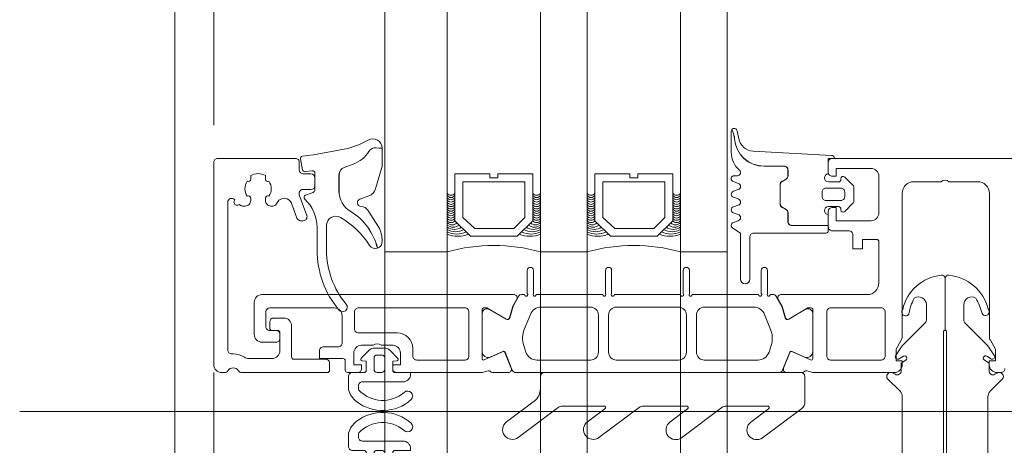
# Model space of a CAD drawing. Header units: millimetres. Extents: x 213386 to 459888, y 74252 to 208052.
# Tile 89 of 256: x 373017 to 373143, y 157553 to 157607. Entities that reach past the tile are written whole.
import ezdxf

# ---------------------------------------------------------------- set-up
doc = ezdxf.new("R2010")
doc.units = ezdxf.units.MM
doc.linetypes.add('ČÁRKOVANÁ', pattern=[19.05, 12.7, -6.35])
doc.layers.add('FASÁDA DETAILNÍ', color=255, linetype='Continuous', lineweight=0)

# ---------------------------------------------------------------- blocks, each defined once
blk = doc.blocks.new('244748_a')
blk.add_lwpolyline([(8.32, -1.69, 0.082248), (6.34, -0.9, -1.09695), (6.94, -0.1, -0.315353), (11.26, -5.15, -0.480529), (10.87, -5.64), (4.27, -5.64), (4.08, -5.45), (-16.53, -5.45), (-16.72, -5.64), (-20.43, -5.64, 0.574019), (-21.93, -4.78), (-22.99, -5.4, 0.524827), (-22.99, -5.9), (-21.93, -6.52, 0.574021), (-20.43, -5.66), (-16.72, -5.66), (-16.53, -5.85), (4.08, -5.85), (4.27, -5.66), (10.87, -5.66, -0.480529), (11.26, -6.15, -0.326229), (6.88, -11.09, -1.09695), (6.28, -10.3, 0.081457), (8.32, -9.61, 0.599203), (7.48, -8.05), (5.52, -8.05, 0.198965), (5.17, -8.2), (2.22, -11.15), (0.93, -12.01, -0.738038), (0.51, -11.62), (0.87, -11, 1), (0.35, -10.7), (0, -11.3), (-0.98, -11.3, 0.619205), (-1.45, -12.06), (-1.28, -12.43, -0.808139), (-2.04, -13.04), (-3.63, -11.44, 0.198906), (-4.34, -11.15), (-14.99, -11.15, -0.198936), (-16.76, -10.42), (-18.98, -8.2, 0.198942), (-19.33, -8.05), (-20.67, -8.05, 0.500217), (-21.09, -8.73, 0.122037), (-18.5, -10.27, -1.093735), (-19.1, -11.07, -0.240768), (-23.7, -6.07, -0.106226), (-23.7, -5.23, -0.256232), (-19, -0.13, -1.093735), (-18.4, -0.92, 0.116856), (-21.09, -2.57, 0.500217), (-20.67, -3.25), (-19.33, -3.25, 0.198942), (-18.98, -3.1), (-16.75, -0.88, -0.198936), (-14.99, -0.15), (-4.34, -0.15, 0.198907), (-3.63, 0.14), (-2.04, 1.74, -0.808139), (-1.28, 1.13), (-1.45, 0.76, 0.619205), (-0.98, 0), (0, 0), (0.35, -0.6, 1), (0.87, -0.3), (0.51, 0.32, -0.738038), (0.93, 0.71), (2.22, -0.15), (5.17, -3.1, 0.198965), (5.52, -3.25), (7.48, -3.25, 0.599203)], format="xyb", close=True)
blk = doc.blocks.new('284336')
for points in [[(-0.41, 0), (-0.41, -2, 0.990243), (-0.4, -3.02), (0.9, -3.02, 0.414214), (1.21, -2.71), (1.21, -2.61, -0.668123), (1.71, -2.4), (2.75, -3.45, -0.199004), (2.89, -3.79), (2.89, -5.43, -0.199038), (2.75, -5.77), (1.71, -6.82, -0.668191), (1.21, -6.61), (1.21, -6.51, 0.414214), (0.9, -6.2), (-0.4, -6.2, 0.990269), (-0.41, -7.22), (-0.41, -8.6), (-5.1, -8.6, -0.414215), (-5.59, -8.11), (-5.59, -7, 0.267949), (-5.84, -6.56), (-6.34, -6.27, -0.267949), (-6.59, -5.84), (-6.59, -3.38, -0.267949), (-6.34, -2.95), (-5.84, -2.66, 0.267949), (-5.59, -2.22), (-5.59, -1.51, 0.414214), (-6.1, -1), (-8.66, -1, -0.393156), (-12.46, 2.53, 0.067572), (-12.67, 3.43), (-12.8, 3.7, -0.637545), (-12.12, 3.53), (-11.92, 2.53, 0.344315), (-10.06, 0.91), (0, 0.38, -0.406913), (0.39, 0), (-0.41, 0)], [(-0.7, -9.6), (-10, -9.6, 0.414511), (-10.51, -10.11), (-10.51, -15.51, -1), (-11.69, -15.51), (-11.69, -9.6), (-12.69, -8.95, -0.668884), (-12.6, -8.23), (-11.99, -8.01, 0.766384), (-11.99, -7.21), (-12.6, -6.99, -0.76831), (-12.6, -6.23), (-11.99, -6.01, 0.766384), (-11.99, -5.21), (-12.6, -4.99, -0.76831), (-12.6, -4.23), (-11.99, -4.01, 0.766384), (-11.99, -3.21), (-12.6, -2.99, -0.877523), (-12.5, -2.22), (-12.1, -2.22, 0.698129), (-11.83, -1.5, -0.220231), (-12.89, 0.78), (-12.89, 3.45, -0.157143), (-12.82, 3.68), (-12.69, 3.42, -0.067482), (-12.48, 2.53, 0.393136), (-8.66, -1.02), (-6.1, -1.02, -0.414214), (-5.61, -1.51), (-5.61, -2.22, -0.267949), (-5.85, -2.65), (-6.35, -2.93, 0.267949), (-6.61, -3.38), (-6.61, -5.84, 0.267949), (-6.35, -6.29), (-5.85, -6.57, -0.267949), (-5.61, -7), (-5.61, -8.11, 0.414215), (-5.1, -8.62), (-0.41, -8.62), (-0.41, -9.31, -0.414212), (-0.7, -9.6)], [(1.7, -4.31, 0.414235), (1.2, -3.81), (-0.7, -3.81, 0.414214), (-1.2, -4.31), (-1.2, -4.91, 0.414214), (-0.7, -5.41), (1.2, -5.41, 0.414235), (1.7, -4.91), (1.7, -4.31)]]:
    blk.add_lwpolyline(points, format="xyb", close=True)
blk = doc.blocks.new('433270')
blk.add_lwpolyline([(1, 0, 0.414364), (0, -1), (0, -1.4, 0.255924), (0.23, -1.83, -0.547723), (0.23, -3.17, 0.255924), (0, -3.6), (0, -14.6, 0.414214), (0.3, -14.9), (1.2, -14.9, 0.414214), (1.7, -14.4), (1.7, -10.3, -0.414214), (2, -10), (6, -10, 0.414248), (7, -9), (7, -7.7, 0.414179), (6.5, -7.2), (5.7, -7.2, 0.414232), (5.4, -7.5), (5.4, -8.2, -0.414198), (5.1, -8.5), (2.8, -8.5, -0.414204), (1.8, -7.5), (1.8, -4.49, -0.147432), (1.97, -3.94, 0.147461), (2.4, -2.5), (2.4, -2.3, -0.414214), (2.9, -1.8), (21.87, -1.8, -0.668178), (22.22, -2.65), (22.16, -2.72, 1), (21.59, -3.29), (21.52, -3.35, 0.198912), (21.38, -3.71), (21.38, -4.05, 0.414214), (22.08, -4.75), (22.38, -4.75, 0.576988), (22.64, -4.3, -0.311246), (24.56, -4.3, 0.576988), (24.82, -4.75), (25.3, -4.75, -0.260065), (25.3, -6.65), (24.82, -6.65, 0.576988), (24.56, -7.1, -0.311246), (22.64, -7.1, 0.576988), (22.38, -6.65), (22.08, -6.65, 0.414214), (21.38, -7.35), (21.38, -7.61, 0.267949), (21.63, -8.04), (21.89, -8.2, -0.637047), (21.73, -10), (19.83, -10.7, 0.315299), (19.5, -11.17), (19.5, -11.49, 0.520567), (20.17, -11.96), (22.83, -10.99, -0.520567), (23.5, -11.46), (23.5, -12.5, 0.414062), (24, -13), (25, -13, 0.414186), (25.5, -12.5), (25.5, -11.5, -0.414182), (26, -11), (27, -11, 0.414214), (27.5, -10.5), (27.5, -0.5, 0.414214), (27, 0), (1, 0)], format="xyb", close=True)
blk = doc.blocks.new('284325')
for points in [[(0.84, -5.23, -0.560316), (0.94, -4.73), (1.94, -4.36, 0.3153), (2.14, -4.08), (2.14, -1.89, 0.451558), (1.8, -1.59), (0.9, -1.7, -0.399586), (0.57, -1.46), (0.3, -0.07, -0.415977), (0.53, 0.29, 0.024107), (6.15, 1.24, 0.076636), (8.99, 2.34, -0.577615), (10.79, 1.3), (10.02, 1.37, 0.283171), (9.08, 0.9, -0.168429), (7.07, -0.74), (5.9, -1.16, 0.315302), (5.24, -2.1), (5.24, -4.21, 0.269719), (6.76, -6.82, -0.194797), (10.18, -11.53, -0.342663), (9.17, -11.17, 0.119207), (5.43, -7.59, 0.578571), (3.63, -8.62), (3.63, -11.77, 0.176415), (6.16, -18.72, -1), (5.24, -19.49, -0.176415), (2.43, -11.77), (2.43, -8.89, 0.208286), (0.84, -5.23)], [(8.95, -6.65), (10.32, -8.78, -0.134555), (10.79, -10.63, -0.339795), (10.19, -11.53, 0.194788), (6.76, -6.81, -0.269736), (5.25, -4.21), (5.25, -2.1, -0.315302), (5.9, -1.17), (7.07, -0.74, 0.168429), (9.09, 0.89, -0.283167), (10.01, 1.36), (10.79, 1.29), (10.79, -0.74, -0.070852), (10.71, -1.3), (9.95, -3.93, -0.241839), (9.08, -4.83), (7.93, -5.22, 0.836024), (8.08, -6.19), (8.11, -6.19, -0.255349), (8.95, -6.65)]]:
    blk.add_lwpolyline(points, format="xyb", close=True)
blk = doc.blocks.new('288126')
for points in [[(-16.5, 0), (16.5, 0)], [(-17, -2.08), (-17, -0.5)], [(17, -0.5), (17, -3.8)], [(-21.36, -6.34), (-17.8, -3.69)], [(-14.71, -4.5), (-19.87, -8.34)], [(-8.83, -4.3), (-14.11, -4.3)], [(-10.96, -6.34), (-8.71, -4.66)], [(-4.31, -4.5), (-9.47, -8.34)], [(1.81, -4.3), (-3.71, -4.3)], [(-0.35, -6.36), (1.93, -4.66)], [(6.33, -4.5), (1.14, -8.37)], [(12.21, -4.3), (6.93, -4.3)], [(10.05, -6.36), (12.33, -4.66)], [(16.6, -4.6), (11.54, -8.37)]]:
    blk.add_lwpolyline(points)
for centre, radius, start, end in [((16.5, -0.5), 0.5, 0, 90), ((-16.5, -0.5), 0.5, 90, 180), ((16, -3.8), 1, 306.7059, 0), ((-20.61, -7.34), 1.25, 126.7059, 306.7059), ((-10.21, -7.34), 1.25, 126.7059, 306.7059), ((0.4, -7.37), 1.25, 126.7059, 306.7059), ((10.8, -7.37), 1.25, 126.7059, 306.7059)]:
    blk.add_arc(centre, radius, start, end)
at = {"extrusion": (0, 0, -1)}
for centre, radius, start, end in [((19, -2.08), 2, 180, 233.2941), ((14.11, -5.3), 1, 53.2941, 90), ((8.83, -4.5), 0.2, 90, 233.2941), ((3.71, -5.3), 1, 53.2941, 90), ((-1.81, -4.5), 0.2, 90, 233.2941), ((-6.93, -5.3), 1, 53.2941, 90), ((-12.21, -4.5), 0.2, 90, 233.2941)]:
    blk.add_arc(centre, radius, start, end, dxfattribs=at)
blk = doc.blocks.new('246426')
for points in [[(-1.84, 0.64), (-2.86, -0.38, 0.198926), (-3.15, -1.09), (-3.15, -2.31, 0.198926), (-2.86, -3.02), (-1.84, -4.04, 0.637051), (-1.5, -3.92), (-1.45, -3.4), (-0.3, -3.4, -0.41484), (0, -3.7), (0, -5.19, 0.414232), (0.5, -5.69), (2.14, -5.69, 0.071862), (2.2, -5.68, 0.157876), (3.73, -4.64, 0.360336), (3.48, 2.39, 0.964062), (2.54, 1.48, -0.403385), (2.25, -4.34, -0.190964), (2.11, -4.39), (1.7, -4.39, -0.414214), (1.2, -3.89), (1.2, 1.31, 0.414201), (0.2, 2.31), (0, 2.31), (0, 0.3, -0.414214), (-0.3, 0), (-1.45, 0), (-1.5, 0.52, 0.637051), (-1.84, 0.64)], [(-2.25, -1.4, -0.414214), (-1.85, -1), (-0.4, -1, -0.414214), (0, -1.4), (0, -2, -0.414214), (-0.4, -2.4), (-1.85, -2.4, -0.414214), (-2.25, -2), (-2.25, -1.4)]]:
    blk.add_lwpolyline(points, format="xyb", close=True)

msp = doc.modelspace()

# ---------------------------------------------------------------- linework, layer by layer
at = {"layer": 'FASÁDA DETAILNÍ'}
for p, q in [((373036.638, 145492.154), (373036.638, 169172.154)), ((373063.638, 145492.154), (373063.638, 169172.154)), ((373063.638, 155177.655), (373063.638, 169172.154)), ((373071.638, 169172.154), (373071.638, 145492.154)), ((373071.638, 169172.154), (373071.638, 155177.655)), ((373083.638, 145492.154), (373083.638, 169172.154)), ((373083.638, 155177.655), (373083.638, 169172.154)), ((373089.638, 169172.154), (373089.638, 145492.154)), ((373089.638, 169172.154), (373089.638, 155177.655)), ((373101.638, 145492.154), (373101.638, 169172.154)), ((373101.638, 155177.655), (373101.638, 169172.154)), ((373107.638, 169172.154), (373107.638, 145492.154)), ((373107.638, 169172.154), (373107.638, 155177.655)), ((373063.638, 157577.655), (373063.638, 159486.654)), ((373071.638, 159486.654), (373071.638, 157577.655)), ((373083.638, 157577.655), (373083.638, 159486.654)), ((373089.638, 159486.654), (373089.638, 157577.655)), ((373101.638, 157577.655), (373101.638, 159486.654)), ((373107.638, 159486.654), (373107.638, 157577.655)), ((373071.638, 157577.655), (373063.638, 157577.655)), ((373089.638, 157577.655), (373083.638, 157577.655)), ((373107.638, 157577.655), (373101.638, 157577.655)), ((373016.692, 157557.154), (373384.93, 157557.154)), ((373016.692, 157557.154), (373384.93, 157557.154))]:
    msp.add_line(p, q, dxfattribs=at)
at = {"layer": 'FASÁDA DETAILNÍ', "linetype": 'ČÁRKOVANÁ', "ltscale": 5}
msp.add_line((373041.638, 145497.154), (373041.638, 169167.154), dxfattribs=at)
at = {"layer": 'FASÁDA DETAILNÍ'}
msp.add_lwpolyline([(373269.638, 157589.654), (373121.138, 157589.654, 0.4142136), (373120.638, 157589.154), (373120.638, 157587.854, 0.4142197), (373121.138, 157587.354), (373121.638, 157587.354), (373121.638, 157588.354), (373126.138, 157588.354, -0.4142136), (373127.138, 157587.354), (373127.138, 157582.654, -0.4142136), (373126.138, 157581.654), (373121.638, 157581.654), (373121.638, 157583.354), (373121.138, 157583.354, 0.4142012), (373120.638, 157582.854), (373120.638, 157580.854, 0.4142136), (373121.138, 157580.354), (373123.282, 157580.354, -0.4142136), (373123.782, 157579.854), (373123.782, 157578.055), (373125.033, 157578.055), (373125.033, 157579.255), (373126.838, 157579.255, -0.4142136), (373127.138, 157578.955), (373127.138, 157573.656, -0.4141667), (373125.638, 157572.156), (373118.641, 157572.154), (373114.54, 157572.155, 0.5773503), (373114.194, 157571.555), (373114.692, 157570.692), (373115.12, 157569.199, 0.4887011), (373115.559, 157569.023), (373118.025, 157570.454), (373118.446, 157570.454, -0.4325656), (373118.641, 157570.254), (373118.641, 157563.95, -0.5483974), (373118.359, 157563.764), (373115.975, 157564.833, 0.4253361), (373115.708, 157564.725), (373114.892, 157562.702, 0.5315629), (373115.262, 157562.152), (373117.327, 157562.152, 0.2313061), (373117.563, 157562.268, -0.3061853), (373117.883, 157562.372), (373118.641, 157562.154), (373129.144, 157562.154, 0.4142136), (373130.144, 157563.154), (373130.144, 157563.654), (373129.344, 157563.654), (373129.344, 157565.154), (373130.004, 157566.298, 0.1316504), (373130.138, 157566.798), (373130.138, 157585.163, -0.4142136), (373131.638, 157586.663), (373135.139, 157586.663, -0.3999851), (373136.139, 157586.663), (373139.838, 157586.663, -0.4142136), (373141.338, 157585.163), (373141.338, 157566.798, 0.1316504), (373141.472, 157566.298), (373142.133, 157565.154), (373142.133, 157563.654), (373141.333, 157563.654), (373141.333, 157563.154, 0.4142136), (373142.333, 157562.154), (373142.838, 157562.154, 0.4142136), (373143.338, 157562.654)], format="xyb", dxfattribs=at)
msp.add_lwpolyline([(373269.638, 157589.654), (373121.138, 157589.654, 0.4142136), (373120.638, 157589.154), (373120.638, 157587.854, 0.4142197), (373121.138, 157587.354), (373121.638, 157587.354), (373121.638, 157588.354), (373126.138, 157588.354, -0.4142136), (373127.138, 157587.354), (373127.138, 157582.654, -0.4142136), (373126.138, 157581.654), (373121.638, 157581.654), (373121.638, 157583.354), (373121.138, 157583.354, 0.4142012), (373120.638, 157582.854), (373120.638, 157580.854, 0.4142136), (373121.138, 157580.354), (373123.282, 157580.354, -0.4142136), (373123.782, 157579.854), (373123.782, 157578.055), (373125.033, 157578.055), (373125.033, 157579.255), (373126.838, 157579.255, -0.4142136), (373127.138, 157578.955), (373127.138, 157573.656, -0.4141667), (373125.638, 157572.156), (373118.641, 157572.154), (373114.54, 157572.155, 0.5773503), (373114.194, 157571.555), (373114.692, 157570.692), (373115.12, 157569.199, 0.4887011), (373115.559, 157569.023), (373118.025, 157570.454), (373118.446, 157570.454, -0.4325656), (373118.641, 157570.254), (373118.641, 157563.95, -0.5483974), (373118.359, 157563.764), (373115.975, 157564.833, 0.4253361), (373115.708, 157564.725), (373114.892, 157562.702, 0.5315629), (373115.262, 157562.152), (373117.327, 157562.152, 0.2313061), (373117.563, 157562.268, -0.3061853), (373117.883, 157562.372), (373118.641, 157562.154), (373129.144, 157562.154, 0.4142136), (373130.144, 157563.154), (373130.144, 157563.654), (373129.344, 157563.654), (373129.344, 157565.154), (373130.004, 157566.298, 0.1316504), (373130.138, 157566.798), (373130.138, 157585.163, -0.4142136), (373131.638, 157586.663), (373135.139, 157586.663, -0.3999851), (373136.139, 157586.663), (373139.838, 157586.663, -0.4142136), (373141.338, 157585.163), (373141.338, 157566.798, 0.1316504), (373141.472, 157566.298), (373142.133, 157565.154), (373142.133, 157563.654), (373141.333, 157563.654), (373141.333, 157563.154, 0.4142136), (373142.333, 157562.154), (373142.838, 157562.154, 0.4142136), (373143.338, 157562.654)], format="xyb", dxfattribs=at)
for points in [[(373082.638, 157587.655), (373082.638, 157581.655), (373080.638, 157579.655), (373074.638, 157579.655), (373072.638, 157581.655), (373072.638, 157587.655), (373077.138, 157587.655), (373077.138, 157587.155), (373078.138, 157587.155), (373078.138, 157587.655)], [(373082.638, 157587.655), (373082.638, 157581.655), (373080.638, 157579.655), (373074.638, 157579.655), (373072.638, 157581.655), (373072.638, 157587.655), (373077.138, 157587.655), (373077.138, 157587.155), (373078.138, 157587.155), (373078.138, 157587.655)], [(373100.638, 157587.655), (373100.638, 157581.655), (373098.638, 157579.655), (373092.638, 157579.655), (373090.638, 157581.655), (373090.638, 157587.655), (373095.138, 157587.655), (373095.138, 157587.155), (373096.138, 157587.155), (373096.138, 157587.655)], [(373100.638, 157587.655), (373100.638, 157581.655), (373098.638, 157579.655), (373092.638, 157579.655), (373090.638, 157581.655), (373090.638, 157587.655), (373095.138, 157587.655), (373095.138, 157587.155), (373096.138, 157587.155), (373096.138, 157587.655)], [(373073.638, 157586.655), (373081.638, 157586.655), (373081.638, 157582.069), (373080.224, 157580.655), (373075.191, 157580.655), (373073.638, 157582.069)], [(373073.638, 157586.655), (373081.638, 157586.655), (373081.638, 157582.069), (373080.224, 157580.655), (373075.191, 157580.655), (373073.638, 157582.069)], [(373091.638, 157586.655), (373099.638, 157586.655), (373099.638, 157582.069), (373098.224, 157580.655), (373093.191, 157580.655), (373091.638, 157582.069)], [(373091.638, 157586.655), (373099.638, 157586.655), (373099.638, 157582.069), (373098.224, 157580.655), (373093.191, 157580.655), (373091.638, 157582.069)]]:
    msp.add_lwpolyline(points, close=True, dxfattribs=at)
for points in [[(373114.299, 157562.154), (373102.388, 157562.154), (373080.477, 157562.154, -0.3058367), (373080.014, 157562.467), (373079.091, 157564.755, 0.4253361), (373078.824, 157564.862), (373077.205, 157564.146, -0.5437525), (373076.148, 157564.83), (373076.148, 157569.734, -0.5781822), (373077.05, 157570.253), (373079.241, 157568.992, 0.4885049), (373079.68, 157569.169), (373080.115, 157570.683), (373080.877, 157572.004, -0.2824777), (373081.153, 157572.154), (373081.598, 157572.154, 1.4470094), (373081.948, 157572.286), (373081.948, 157575.254, -1), (373082.748, 157575.254), (373082.748, 157572.286, 1.4470094), (373083.099, 157572.153), (373091.638, 157572.154, 1.4470094), (373091.988, 157572.286), (373091.988, 157575.254, -1), (373092.788, 157575.254), (373092.788, 157572.286, 1.4470094), (373093.139, 157572.153), (373101.638, 157572.154, 1.4470094), (373101.988, 157572.286), (373101.988, 157575.254, -1), (373102.788, 157575.254), (373102.788, 157572.286, 1.4470094), (373103.139, 157572.153), (373111.678, 157572.154, 1.4470094), (373112.028, 157572.286), (373112.028, 157575.254, -1), (373112.828, 157575.254), (373112.828, 157572.286, 1.4470094), (373113.179, 157572.153), (373113.624, 157572.154, -0.2824777), (373113.9, 157572.004), (373114.662, 157570.683), (373115.096, 157569.169, 0.4885049), (373115.535, 157568.992), (373117.727, 157570.253, -0.5781822), (373118.628, 157569.734), (373118.628, 157564.83, -0.5437525), (373117.572, 157564.146), (373115.953, 157564.862, 0.4253361), (373115.686, 157564.755), (373114.763, 157562.467, -0.3058367), (373114.299, 157562.154)], [(373114.299, 157562.154), (373102.388, 157562.154), (373080.477, 157562.154, -0.3058367), (373080.014, 157562.467), (373079.091, 157564.755, 0.4253361), (373078.824, 157564.862), (373077.205, 157564.146, -0.5437525), (373076.148, 157564.83), (373076.148, 157569.734, -0.5781822), (373077.05, 157570.253), (373079.241, 157568.992, 0.4885049), (373079.68, 157569.169), (373080.115, 157570.683), (373080.877, 157572.004, -0.2824777), (373081.153, 157572.154), (373081.598, 157572.154, 1.4470094), (373081.948, 157572.286), (373081.948, 157575.254, -1), (373082.748, 157575.254), (373082.748, 157572.286, 1.4470094), (373083.099, 157572.153), (373091.638, 157572.154, 1.4470094), (373091.988, 157572.286), (373091.988, 157575.254, -1), (373092.788, 157575.254), (373092.788, 157572.286, 1.4470094), (373093.139, 157572.153), (373101.638, 157572.154, 1.4470094), (373101.988, 157572.286), (373101.988, 157575.254, -1), (373102.788, 157575.254), (373102.788, 157572.286, 1.4470094), (373103.139, 157572.153), (373111.678, 157572.154, 1.4470094), (373112.028, 157572.286), (373112.028, 157575.254, -1), (373112.828, 157575.254), (373112.828, 157572.286, 1.4470094), (373113.179, 157572.153), (373113.624, 157572.154, -0.2824777), (373113.9, 157572.004), (373114.662, 157570.683), (373115.096, 157569.169, 0.4885049), (373115.535, 157568.992), (373117.727, 157570.253, -0.5781822), (373118.628, 157569.734), (373118.628, 157564.83, -0.5437525), (373117.572, 157564.146), (373115.953, 157564.862, 0.4253361), (373115.686, 157564.755), (373114.763, 157562.467, -0.3058367), (373114.299, 157562.154)], [(373076.138, 157562.154), (373065.139, 157562.154, -0.4144257), (373064.638, 157562.654), (373064.638, 157563.148), (373065.638, 157563.148), (373065.638, 157564.648, 0.4142136), (373064.638, 157565.648), (373063.138, 157565.648, 0.3999851), (373062.138, 157565.648), (373060.638, 157565.648, 0.4142136), (373059.638, 157564.648), (373059.638, 157563.154), (373060.638, 157563.154), (373060.638, 157562.654, -0.4144559), (373060.138, 157562.154), (373058.838, 157562.156, -0.4139712), (373058.538, 157562.456), (373058.538, 157563.654, 0.4142136), (373058.238, 157563.954), (373055.238, 157563.954), (373055.238, 157564.954, -0.4142136), (373055.738, 157565.454), (373057.638, 157565.454, 0.4142136), (373058.138, 157565.954), (373058.138, 157569.454, 0.4142056), (373057.138, 157570.454), (373048.838, 157570.455, 0.4142063), (373048.338, 157569.955), (373048.338, 157568.054, 0.414219), (373048.838, 157567.554), (373049.638, 157567.554, -0.4142136), (373050.138, 157567.054), (373050.138, 157566.554, -0.4142136), (373049.638, 157566.054), (373047.838, 157566.054, -0.4142136), (373046.838, 157567.054), (373046.838, 157571.154, -0.4142136), (373047.838, 157572.154), (373076.138, 157572.154), (373080.238, 157572.155, -0.5773503), (373080.585, 157571.555), (373080.086, 157570.692), (373079.659, 157569.199, -0.4887011), (373079.219, 157569.023), (373076.754, 157570.454), (373076.333, 157570.454, 0.4325656), (373076.138, 157570.254), (373076.138, 157563.95, 0.5483974), (373076.42, 157563.764), (373078.804, 157564.833, -0.4253361), (373079.071, 157564.725), (373079.887, 157562.702, -0.5315625), (373079.516, 157562.152), (373077.452, 157562.152, -0.2313061), (373077.216, 157562.268, 0.3061853), (373076.896, 157562.372), (373076.138, 157562.154)], [(373076.138, 157562.154), (373065.139, 157562.154, -0.4144257), (373064.638, 157562.654), (373064.638, 157563.148), (373065.638, 157563.148), (373065.638, 157564.648, 0.4142136), (373064.638, 157565.648), (373063.138, 157565.648, 0.3999851), (373062.138, 157565.648), (373060.638, 157565.648, 0.4142136), (373059.638, 157564.648), (373059.638, 157563.154), (373060.638, 157563.154), (373060.638, 157562.654, -0.4144559), (373060.138, 157562.154), (373058.838, 157562.156, -0.4139712), (373058.538, 157562.456), (373058.538, 157563.654, 0.4142136), (373058.238, 157563.954), (373055.238, 157563.954), (373055.238, 157564.954, -0.4142136), (373055.738, 157565.454), (373057.638, 157565.454, 0.4142136), (373058.138, 157565.954), (373058.138, 157569.454, 0.4142056), (373057.138, 157570.454), (373048.838, 157570.455, 0.4142063), (373048.338, 157569.955), (373048.338, 157568.054, 0.414219), (373048.838, 157567.554), (373049.638, 157567.554, -0.4142136), (373050.138, 157567.054), (373050.138, 157566.554, -0.4142136), (373049.638, 157566.054), (373047.838, 157566.054, -0.4142136), (373046.838, 157567.054), (373046.838, 157571.154, -0.4142136), (373047.838, 157572.154), (373076.138, 157572.154), (373080.238, 157572.155, -0.5773503), (373080.585, 157571.555), (373080.086, 157570.692), (373079.659, 157569.199, -0.4887011), (373079.219, 157569.023), (373076.754, 157570.454), (373076.333, 157570.454, 0.4325656), (373076.138, 157570.254), (373076.138, 157563.95, 0.5483974), (373076.42, 157563.764), (373078.804, 157564.833, -0.4253361), (373079.071, 157564.725), (373079.887, 157562.702, -0.5315625), (373079.516, 157562.152), (373077.452, 157562.152, -0.2313061), (373077.216, 157562.268, 0.3061853), (373076.896, 157562.372), (373076.138, 157562.154)], [(373073.938, 157570.454), (373060.238, 157570.454, 0.4142136), (373059.738, 157569.954), (373059.738, 157567.748, 0.4142136), (373060.238, 157567.248), (373065.208, 157567.248, -0.4111388), (373067.238, 157565.248), (373067.238, 157564.254, 0.4142136), (373067.738, 157563.754), (373073.938, 157563.754, 0.4142136), (373074.438, 157564.254), (373074.438, 157569.954, 0.4142136), (373073.938, 157570.454)], [(373073.938, 157570.454), (373060.238, 157570.454, 0.4142136), (373059.738, 157569.954), (373059.738, 157567.748, 0.4142136), (373060.238, 157567.248), (373065.208, 157567.248, -0.4111388), (373067.238, 157565.248), (373067.238, 157564.254, 0.4142136), (373067.738, 157563.754), (373073.938, 157563.754, 0.4142136), (373074.438, 157564.254), (373074.438, 157569.954, 0.4142136), (373073.938, 157570.454)], [(373083.188, 157563.753), (373090.088, 157563.753, 0.4142178), (373091.088, 157564.753), (373091.088, 157569.554, 0.4142178), (373090.088, 157570.554), (373083.726, 157570.554, 0.305619), (373082.336, 157569.616), (373081.557, 157567.692, 0.1764286), (373081.485, 157565.64), (373081.761, 157564.79, 0.3249157), (373083.188, 157563.753)], [(373083.188, 157563.753), (373090.088, 157563.753, 0.4142178), (373091.088, 157564.753), (373091.088, 157569.554, 0.4142178), (373090.088, 157570.554), (373083.726, 157570.554, 0.305619), (373082.336, 157569.616), (373081.557, 157567.692, 0.1764286), (373081.485, 157565.64), (373081.761, 157564.79, 0.3249157), (373083.188, 157563.753)], [(373093.388, 157563.753), (373101.388, 157563.753, 0.4142136), (373102.388, 157564.753), (373102.388, 157569.554, 0.4142136), (373101.388, 157570.554), (373093.388, 157570.554, 0.4142136), (373092.388, 157569.554), (373092.388, 157564.753, 0.4142136), (373093.388, 157563.753)], [(373093.388, 157563.753), (373101.388, 157563.753, 0.4142136), (373102.388, 157564.753), (373102.388, 157569.554, 0.4142136), (373101.388, 157570.554), (373093.388, 157570.554, 0.4142136), (373092.388, 157569.554), (373092.388, 157564.753, 0.4142136), (373093.388, 157563.753)], [(373104.688, 157563.753), (373111.589, 157563.753, 0.3249157), (373113.015, 157564.79), (373113.291, 157565.64, 0.1764286), (373113.219, 157567.692), (373112.441, 157569.616, 0.305619), (373111.05, 157570.554), (373104.688, 157570.554, 0.4142178), (373103.688, 157569.554), (373103.688, 157564.753, 0.4142178), (373104.688, 157563.753)], [(373104.688, 157563.753), (373111.589, 157563.753, 0.3249157), (373113.015, 157564.79), (373113.291, 157565.64, 0.1764286), (373113.219, 157567.692), (373112.441, 157569.616, 0.305619), (373111.05, 157570.554), (373104.688, 157570.554, 0.4142178), (373103.688, 157569.554), (373103.688, 157564.753, 0.4142178), (373104.688, 157563.753)], [(373127.938, 157564.255, -0.4142136), (373127.438, 157563.755), (373120.938, 157563.755, -0.4142136), (373120.438, 157564.255), (373120.438, 157569.955, -0.4142136), (373120.938, 157570.455), (373127.438, 157570.455, -0.4142136), (373127.938, 157569.955), (373127.938, 157564.255)], [(373127.938, 157564.255, -0.4142136), (373127.438, 157563.755), (373120.938, 157563.755, -0.4142136), (373120.438, 157564.255), (373120.438, 157569.955, -0.4142136), (373120.938, 157570.455), (373127.438, 157570.455, -0.4142136), (373127.938, 157569.955), (373127.938, 157564.255)]]:
    msp.add_lwpolyline(points, format="xyb", close=True, dxfattribs=at)
for centre, radius, start, end in [((373072.138, 157585.517), 0.596, 213.03656, 326.96344), ((373072.138, 157585.517), 0.596, 213.03656, 326.96344), ((373072.138, 157585.225), 0.596, 213.03656, 326.96344), ((373072.138, 157585.225), 0.596, 213.03656, 326.96344), ((373083.138, 157585.517), 0.596, 213.03656, 326.96344), ((373083.138, 157585.517), 0.596, 213.03656, 326.96344), ((373083.138, 157585.225), 0.596, 213.03656, 326.96344), ((373083.138, 157585.225), 0.596, 213.03656, 326.96344), ((373090.138, 157585.517), 0.596, 213.03656, 326.96344), ((373090.138, 157585.517), 0.596, 213.03656, 326.96344), ((373090.138, 157585.225), 0.596, 213.03656, 326.96344), ((373090.138, 157585.225), 0.596, 213.03656, 326.96344), ((373101.138, 157585.517), 0.596, 213.03656, 326.96344), ((373101.138, 157585.517), 0.596, 213.03656, 326.96344), ((373101.138, 157585.225), 0.596, 213.03656, 326.96344), ((373101.138, 157585.225), 0.596, 213.03656, 326.96344), ((373072.138, 157584.932), 0.596, 213.03656, 326.96344), ((373072.138, 157584.932), 0.596, 213.03656, 326.96344), ((373072.138, 157584.64), 0.596, 213.03656, 326.96344), ((373072.138, 157584.64), 0.596, 213.03656, 326.96344), ((373072.138, 157584.347), 0.596, 213.03656, 326.96344), ((373072.138, 157584.347), 0.596, 213.03656, 326.96344), ((373072.138, 157584.055), 0.596, 213.03656, 326.96344), ((373072.138, 157584.055), 0.596, 213.03656, 326.96344), ((373072.138, 157583.762), 0.596, 213.03656, 326.96344), ((373072.138, 157583.762), 0.596, 213.03656, 326.96344), ((373083.138, 157584.932), 0.596, 213.03656, 326.96344), ((373083.138, 157584.932), 0.596, 213.03656, 326.96344), ((373083.138, 157584.64), 0.596, 213.03656, 326.96344), ((373083.138, 157584.64), 0.596, 213.03656, 326.96344), ((373083.138, 157584.347), 0.596, 213.03656, 326.96344), ((373083.138, 157584.347), 0.596, 213.03656, 326.96344), ((373083.138, 157584.055), 0.596, 213.03656, 326.96344), ((373083.138, 157584.055), 0.596, 213.03656, 326.96344), ((373083.138, 157583.762), 0.596, 213.03656, 326.96344), ((373083.138, 157583.762), 0.596, 213.03656, 326.96344), ((373090.138, 157584.932), 0.596, 213.03656, 326.96344), ((373090.138, 157584.932), 0.596, 213.03656, 326.96344), ((373090.138, 157584.64), 0.596, 213.03656, 326.96344), ((373090.138, 157584.64), 0.596, 213.03656, 326.96344), ((373090.138, 157584.347), 0.596, 213.03656, 326.96344), ((373090.138, 157584.347), 0.596, 213.03656, 326.96344), ((373090.138, 157584.055), 0.596, 213.03656, 326.96344), ((373090.138, 157584.055), 0.596, 213.03656, 326.96344), ((373090.138, 157583.762), 0.596, 213.03656, 326.96344), ((373090.138, 157583.762), 0.596, 213.03656, 326.96344), ((373101.138, 157584.932), 0.596, 213.03656, 326.96344), ((373101.138, 157584.932), 0.596, 213.03656, 326.96344), ((373101.138, 157584.64), 0.596, 213.03656, 326.96344), ((373101.138, 157584.64), 0.596, 213.03656, 326.96344), ((373101.138, 157584.347), 0.596, 213.03656, 326.96344), ((373101.138, 157584.347), 0.596, 213.03656, 326.96344), ((373101.138, 157584.055), 0.596, 213.03656, 326.96344), ((373101.138, 157584.055), 0.596, 213.03656, 326.96344), ((373101.138, 157583.762), 0.596, 213.03656, 326.96344), ((373101.138, 157583.762), 0.596, 213.03656, 326.96344), ((373072.138, 157583.47), 0.596, 213.03656, 326.96344), ((373072.138, 157583.47), 0.596, 213.03656, 326.96344), ((373072.138, 157583.177), 0.596, 213.03656, 326.96344), ((373072.138, 157583.177), 0.596, 213.03656, 326.96344), ((373072.138, 157582.885), 0.596, 213.03656, 326.96344), ((373072.138, 157582.885), 0.596, 213.03656, 326.96344), ((373072.138, 157582.592), 0.596, 213.03656, 326.96344), ((373072.138, 157582.592), 0.596, 213.03656, 326.96344), ((373083.138, 157583.47), 0.596, 213.03656, 326.96344), ((373083.138, 157583.47), 0.596, 213.03656, 326.96344), ((373083.138, 157583.177), 0.596, 213.03656, 326.96344), ((373083.138, 157583.177), 0.596, 213.03656, 326.96344), ((373083.138, 157582.885), 0.596, 213.03656, 326.96344), ((373083.138, 157582.885), 0.596, 213.03656, 326.96344), ((373083.138, 157582.592), 0.596, 213.03656, 326.96344), ((373083.138, 157582.592), 0.596, 213.03656, 326.96344), ((373090.138, 157583.47), 0.596, 213.03656, 326.96344), ((373090.138, 157583.47), 0.596, 213.03656, 326.96344), ((373090.138, 157583.177), 0.596, 213.03656, 326.96344), ((373090.138, 157583.177), 0.596, 213.03656, 326.96344), ((373090.138, 157582.885), 0.596, 213.03656, 326.96344), ((373090.138, 157582.885), 0.596, 213.03656, 326.96344), ((373090.138, 157582.592), 0.596, 213.03656, 326.96344), ((373090.138, 157582.592), 0.596, 213.03656, 326.96344), ((373101.138, 157583.47), 0.596, 213.03656, 326.96344), ((373101.138, 157583.47), 0.596, 213.03656, 326.96344), ((373101.138, 157583.177), 0.596, 213.03656, 326.96344), ((373101.138, 157583.177), 0.596, 213.03656, 326.96344), ((373101.138, 157582.885), 0.596, 213.03656, 326.96344), ((373101.138, 157582.885), 0.596, 213.03656, 326.96344), ((373101.138, 157582.592), 0.596, 213.03656, 326.96344), ((373101.138, 157582.592), 0.596, 213.03656, 326.96344), ((373072.138, 157582.3), 0.596, 213.03656, 326.96344), ((373072.138, 157582.3), 0.596, 213.03656, 326.96344), ((373072.138, 157582.007), 0.596, 213.03656, 326.96344), ((373072.138, 157582.007), 0.596, 213.03656, 326.96344), ((373072.276, 157581.995), 0.879, 223.50356, 316.00509), ((373072.276, 157581.995), 0.879, 223.50356, 316.00509), ((373072.424, 157582.085), 1.263, 231.50044, 308.03437), ((373072.424, 157582.085), 1.263, 231.50044, 308.03437), ((373082.852, 157582.085), 1.263, 231.96563, 308.49956), ((373082.852, 157582.085), 1.263, 231.96563, 308.49956), ((373083, 157581.995), 0.879, 223.99491, 316.49644), ((373083, 157581.995), 0.879, 223.99491, 316.49644), ((373083.138, 157582.3), 0.596, 213.03656, 326.96344), ((373083.138, 157582.3), 0.596, 213.03656, 326.96344), ((373083.138, 157582.007), 0.596, 213.03656, 326.96344), ((373083.138, 157582.007), 0.596, 213.03656, 326.96344), ((373090.138, 157582.3), 0.596, 213.03656, 326.96344), ((373090.138, 157582.3), 0.596, 213.03656, 326.96344), ((373090.138, 157582.007), 0.596, 213.03656, 326.96344), ((373090.138, 157582.007), 0.596, 213.03656, 326.96344), ((373090.276, 157581.995), 0.879, 223.50356, 316.00509), ((373090.276, 157581.995), 0.879, 223.50356, 316.00509), ((373090.424, 157582.085), 1.263, 231.50044, 308.03437), ((373090.424, 157582.085), 1.263, 231.50044, 308.03437), ((373100.852, 157582.085), 1.263, 231.96563, 308.49956), ((373100.852, 157582.085), 1.263, 231.96563, 308.49956), ((373101, 157581.995), 0.879, 223.99491, 316.49644), ((373101, 157581.995), 0.879, 223.99491, 316.49644), ((373101.138, 157582.3), 0.596, 213.03656, 326.96344), ((373101.138, 157582.3), 0.596, 213.03656, 326.96344), ((373101.138, 157582.007), 0.596, 213.03656, 326.96344), ((373101.138, 157582.007), 0.596, 213.03656, 326.96344), ((373072.563, 157582.246), 1.712, 237.31435, 302.70505), ((373072.563, 157582.246), 1.712, 237.31435, 302.70505), ((373072.708, 157582.49), 2.248, 241.59719, 298.47266), ((373072.708, 157582.49), 2.248, 241.59719, 298.47266), ((373072.876, 157582.839), 2.897, 244.70485, 294.69333), ((373072.876, 157582.839), 2.897, 244.70485, 294.69333), ((373072.99, 157583.205), 3.546, 247.59095, 292.70618), ((373072.99, 157583.205), 3.546, 247.59095, 292.70618), ((373082.287, 157583.205), 3.546, 247.29382, 292.40905), ((373082.287, 157583.205), 3.546, 247.29382, 292.40905), ((373082.401, 157582.839), 2.897, 245.30667, 295.29515), ((373082.401, 157582.839), 2.897, 245.30667, 295.29515), ((373082.569, 157582.49), 2.248, 241.52734, 298.40281), ((373082.569, 157582.49), 2.248, 241.52734, 298.40281), ((373082.714, 157582.246), 1.712, 237.29495, 302.68565), ((373082.714, 157582.246), 1.712, 237.29495, 302.68565), ((373090.563, 157582.246), 1.712, 237.31435, 302.70505), ((373090.563, 157582.246), 1.712, 237.31435, 302.70505), ((373090.708, 157582.49), 2.248, 241.59719, 298.47266), ((373090.708, 157582.49), 2.248, 241.59719, 298.47266), ((373090.876, 157582.839), 2.897, 244.70485, 294.69333), ((373090.876, 157582.839), 2.897, 244.70485, 294.69333), ((373090.99, 157583.205), 3.546, 247.59095, 292.70618), ((373090.99, 157583.205), 3.546, 247.59095, 292.70618), ((373100.287, 157583.205), 3.546, 247.29382, 292.40905), ((373100.287, 157583.205), 3.546, 247.29382, 292.40905), ((373100.401, 157582.839), 2.897, 245.30667, 295.29515), ((373100.401, 157582.839), 2.897, 245.30667, 295.29515), ((373100.569, 157582.49), 2.248, 241.52734, 298.40281), ((373100.569, 157582.49), 2.248, 241.52734, 298.40281), ((373100.714, 157582.246), 1.712, 237.29495, 302.68565), ((373100.714, 157582.246), 1.712, 237.29495, 302.68565), ((373077.638, 157555.763), 22.699, 74.67278, 105.32722), ((373077.638, 157555.763), 22.699, 74.67278, 105.32722), ((373095.638, 157555.763), 22.699, 74.67278, 105.32722), ((373095.638, 157555.763), 22.699, 74.67278, 105.32722)]:
    msp.add_arc(centre, radius, start, end, dxfattribs=at)

# ---------------------------------------------------------------- block references
for name, p in [('284336', (373121.048, 157589.654)), ('284336', (373121.048, 157589.654)), ('284325', (373052.498, 157589.654)), ('284325', (373052.498, 157589.654)), ('288126', (373100.628, 157562.154)), ('288126', (373100.628, 157562.154))]:
    msp.add_blockref(name, p, dxfattribs=at)
for name, p, rotation in [('433270', (373041.638, 157562.154), 90), ('433270', (373041.638, 157562.154), 90), ('246426', (373064.638, 157562.15), 270), ('246426', (373064.638, 157562.15), 270)]:
    msp.add_blockref(name, p, dxfattribs=dict(at, rotation=rotation))
at = {"layer": 'FASÁDA DETAILNÍ', "xscale": -1, "rotation": 270}
for name, p in [('244748_a', (373141.299, 157563.377)), ('244748_a', (373141.299, 157563.377)), ('246426', (373064.638, 157552.159)), ('246426', (373064.638, 157552.159))]:
    msp.add_blockref(name, p, dxfattribs=at)

doc.saveas('drawing.dxf')
